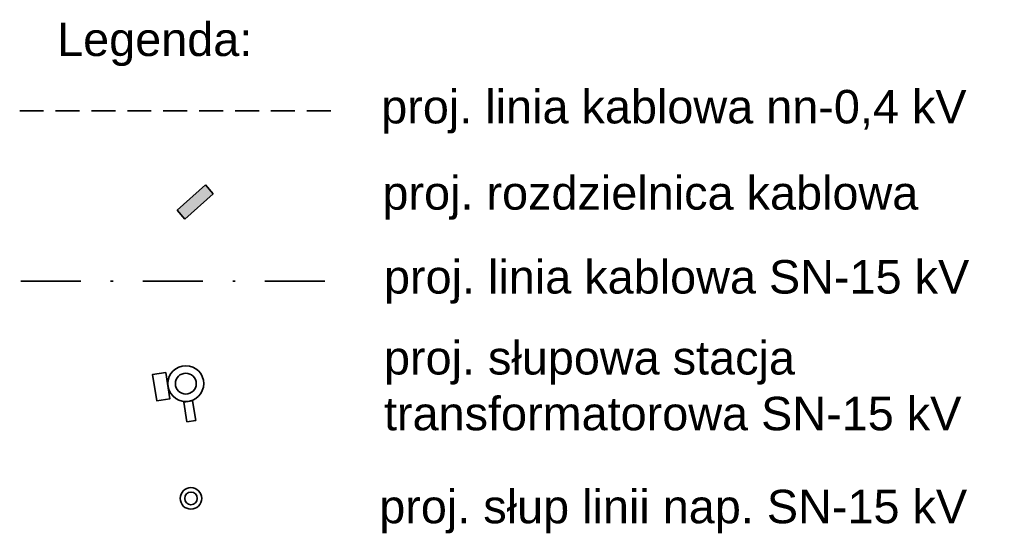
# Model space of a CAD drawing. Header units: metres. Extents: x 6463121 to 6463533, y 5950839 to 5951040.
# Tile 5 of 6: x 6463457 to 6463498, y 5950894 to 5950916. Entities that reach past the tile are written whole.
import ezdxf

# ---------------------------------------------------------------- set-up
doc = ezdxf.new("R2010")
doc.units = ezdxf.units.M
doc.header["$MEASUREMENT"] = 0
doc.linetypes.add('DASHDOT', pattern=[1, 0.5, -0.25, 0, -0.25])
doc.linetypes.add('DASHED2', pattern=[0.375, 0.25, -0.125])
doc.layers.get('0').update_dxf_attribs({"linetype": 'CONTINUOUS', "lineweight": 18})
doc.layers.add('E- kabel nN', color=7, linetype='DASHED2', lineweight=35, true_color=0x007299)
doc.layers.add('złącze nn', color=7, linetype='CONTINUOUS', lineweight=35, true_color=0x007299)
for name, color, linetype, lineweight in [('E- opisy', 255, 'CONTINUOUS', 35), ('E-Proj. kabel SN', 1, 'DASHDOT', 35), ('E_proj_linia nap SN-15kV', 1, 'CONTINUOUS', 35), ('E_proj_urządzenia', 1, 'CONTINUOUS', 20)]:
    doc.layers.add(name, color=color, linetype=linetype, lineweight=lineweight)
doc.styles.get("Standard").update_dxf_attribs({"font": 'simplex.shx'})

# ---------------------------------------------------------------- blocks, each defined once
blk = doc.blocks.new('A$Cf67e953c')
at = {"layer": 'E_proj_linia nap SN-15kV', "linetype": 'ByBlock'}
blk.add_circle((-11.06, 13.435), 0.218, dxfattribs=at)
at = {"layer": 'E_proj_urządzenia', "linetype": 'ByBlock', "lineweight": 35}
blk.add_circle((-11.06, 13.435), 0.375, dxfattribs=at)
blk = doc.blocks.new('G$C90C6C410')
at = {"layer": 'E_proj_linia nap SN-15kV'}
blk.add_blockref('A$Cf67e953c', (-5.52, -43.095), dxfattribs=at)
blk = doc.blocks.new('G$CBBB1C067')
at = {"linetype": 'Continuous'}
blk.add_blockref('G$C90C6C410', (0, 0), dxfattribs=at)

msp = doc.modelspace()

# ---------------------------------------------------------------- hatches: boundary and pattern name
at = {"layer": 'złącze nn', "transparency": 33554687}
h = msp.add_hatch(color=256, dxfattribs=at)
h.dxf.hatch_style = 1
h.paths.add_polyline_path([(6463463.092, 5950907.604), (6463463.419, 5950907.238), (6463464.605, 5950908.297), (6463464.278, 5950908.663)])

# ---------------------------------------------------------------- linework, layer by layer
at = {"layer": 'E- kabel nN', "ltscale": 4}
msp.add_line((6463456.517, 5950911.761), (6463469.743, 5950911.761), dxfattribs=at)
at = {"layer": 'E-Proj. kabel SN', "lineweight": 35, "ltscale": 5}
msp.add_line((6463456.567, 5950904.644), (6463469.857, 5950904.644), dxfattribs=at)
at = {"layer": 'E_proj_linia nap SN-15kV'}
for p, q in [((6463463.375, 5950899.582), (6463463.744, 5950899.639)), ((6463463.504, 5950898.749), (6463463.375, 5950899.582)), ((6463463.744, 5950899.639), (6463463.873, 5950898.806)), ((6463463.504, 5950898.749), (6463463.873, 5950898.806))]:
    msp.add_line(p, q, dxfattribs=at)
msp.add_lwpolyline([(6463462.626, 5950900.823), (6463462.797, 5950899.721), (6463462.243, 5950899.636), (6463462.073, 5950900.737)], close=True, dxfattribs=at)
at = {"layer": 'złącze nn'}
for p, q in [((6463463.092, 5950907.604), (6463464.278, 5950908.663)), ((6463464.278, 5950908.663), (6463464.605, 5950908.297)), ((6463463.419, 5950907.238), (6463464.605, 5950908.297)), ((6463463.092, 5950907.604), (6463463.419, 5950907.238))]:
    msp.add_line(p, q, dxfattribs=at)

# ---------------------------------------------------------------- block references
at = {"layer": 'E_proj_linia nap SN-15kV', "xscale": 2, "yscale": 2, "zscale": 2, "rotation": 317.4519217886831}
msp.add_blockref('A$Cf67e953c', (6463461.584, 5950865.6), dxfattribs=at)
at = {"layer": 'E_proj_linia nap SN-15kV', "lineweight": 35, "xscale": 1.2, "yscale": 1.2, "zscale": 1.2}
msp.add_blockref('G$CBBB1C067', (6463483.569, 5950931.144), dxfattribs=at)

# ---------------------------------------------------------------- texts
at = {"layer": 'E- opisy', "char_height": 1.44, "width": 113.58474, "attachment_point": 1}
for s, insert in [('{\\A1;\\fArial|b0|i0|c238|p34;\\H0.97222x;\\C7;Legenda:}', (6463458.081, 5950915.457)), ('{\\A1;\\fArial|b0|i0|c238|p34;\\H0.97222x;\\C7;proj. linia kablowa nn-0,4 kV}', (6463471.624, 5950912.638)), ('{\\A1;\\fArial|b0|i0|c238|p34;\\H0.97222x;\\C7;proj. rozdzielnica kablowa}', (6463471.674, 5950909.031)), ('{\\A1;\\fArial|b0|i0|c238|p34;\\H0.97222x;\\C7;proj. linia kablowa SN-15 kV}', (6463471.738, 5950905.521)), ('{\\A1;\\fArial|b0|i0|c238|p34;\\H0.97222x;\\C7;proj. słupowa stacja \\Ptransformatorowa SN-15 kV}', (6463471.738, 5950902.135)), ('{\\A1;\\fArial|b0|i0|c238|p34;\\H0.97222x;\\C7;proj. słup linii nap. SN-15 kV}', (6463471.541, 5950895.912))]:
    msp.add_mtext(s, dxfattribs=dict(at, insert=insert))

doc.saveas('drawing.dxf')
